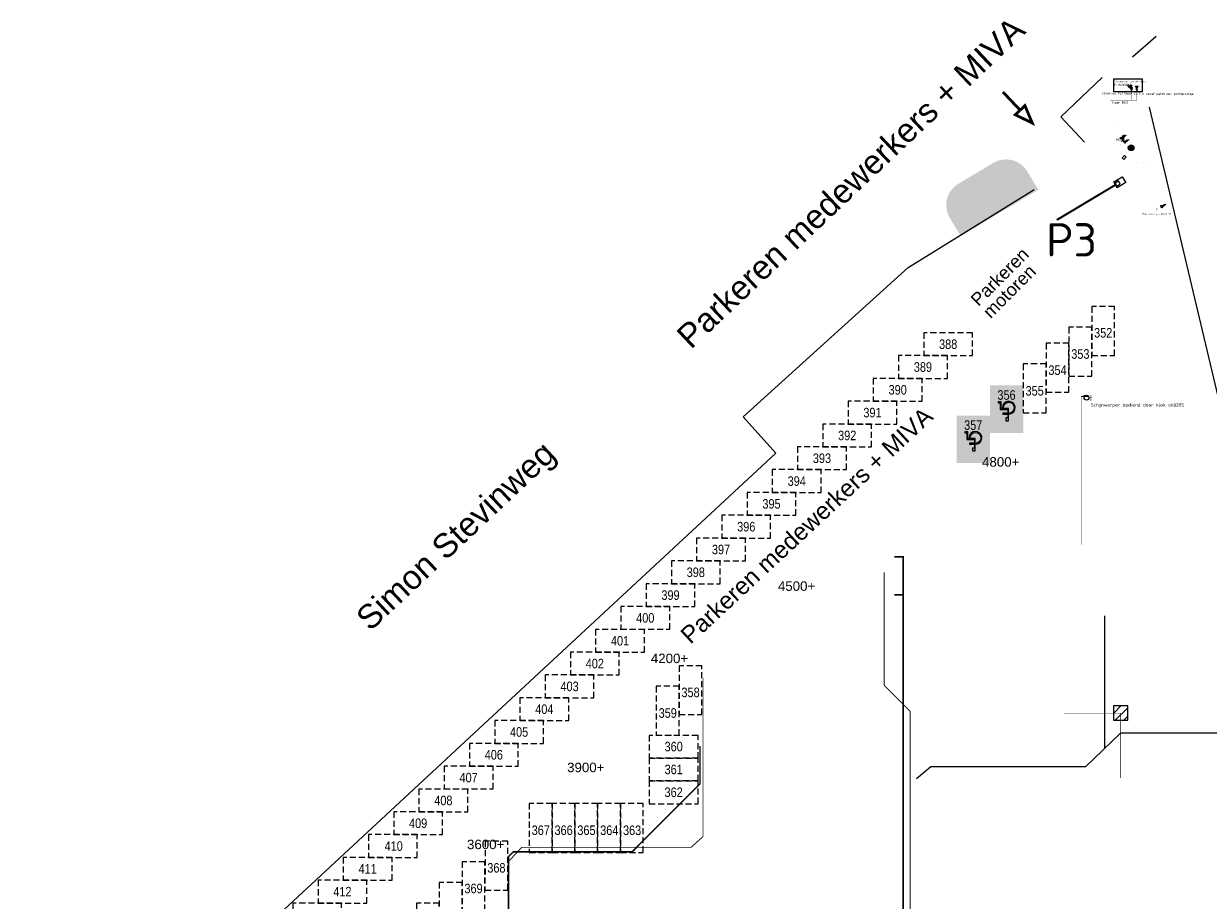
# Model space of a CAD drawing. Header units: millimetres. Extents: x 78245 to 370331, y -43659 to 214111.
# Tile 54 of 64: x 78245 to 202778, y 121984 to 214111. Entities that reach past the tile are written whole.
import ezdxf
from ezdxf.enums import TextEntityAlignment as Align
from ezdxf.lldxf.tags import DXFTag

# ---------------------------------------------------------------- set-up
doc = ezdxf.new("R2010")
doc.units = ezdxf.units.MM
doc.header["$LTSCALE"] = 100
doc.linetypes.add('ACAD_ISO03W100', pattern=[30, 12, -18])
doc.linetypes.add('DASHED2', pattern=[9.525, 6.35, -3.175])
for name, color, linetype in [('00--F-IT-PARKEERPLAATS-NR', 170, 'Continuous'), ('Frederik', 252, 'Continuous'), ('T--A9041_VERHARDING_P_MIVA', 141, 'Continuous'), ('T--L90--_WEGEN', 8, 'Continuous'), ('T--L9032_HEKWERK', 210, 'FENCELINE1'), ('T--L9034_TOEGANGEN en lantaarnpalen--', 5, 'Continuous'), ('T--L9041_VERHARDING_Parkeren', 9, 'DASHED2'), ('T--L9052_1988_Hemelwater_Afvoer', 153, 'HEMELWATER_AFVOER'), ('T--L9052_1988_HWA_VERVALLEN', 9, 'HEMELWATER_AFVOER'), ('T--L9052_1988_Persriool_HPE', 200, 'PERSLEIDING'), ('T--L9052_1988_Rioolwater_Afvoer', 193, 'VUIL_WATER_AFVOER'), ('T--L9066_TRANSP_VOORZ_Auto', 8, 'ACAD_ISO03W100'), ('T--T9021--_Bouwdelen', 7, 'Continuous'), ('T--T9034_Toegangen', 1, 'Continuous'), ('T--T9041_VERHARDING_Parkeerplaats', 1, 'Continuous'), ('T--WL9052--_Riolering', 200, 'VUIL_WATER_AFVOER'), ('T-EL906222--', 240, 'ELEKTRA'), ('T-EL906312--', 240, 'Continuous'), ('T-EL906441--', 240, 'ELEKTRA'), ('T-EL906521--', 240, 'Continuous')]:
    doc.layers.add(name, color=color, linetype=linetype)
doc.layers.add('Rokersplaats', color=6, linetype='Continuous', transparency=0.7)
doc.layers.add('T--A9072_BELIJNING', color=7, linetype='Continuous', lineweight=0, true_color=0xffffff)
doc.layers.add('T--L9072_BELIJNING', color=7, linetype='DASHED2', lineweight=0)
doc.styles.add('B-01', font='isocpeur.ttf')
doc.styles.add('KW1C', font='arial.ttf', dxfattribs={"height": 250})
doc.styles.add('kw1c_pp_nr', font='ARIALN.TTF', dxfattribs={"height": 1000})
doc.styles.add('Normaal_staand', font='iso.shx')
doc.styles.add('STABICAD-018', font='ISOCP.SHX', dxfattribs={"height": 180})
doc.styles.get("Standard").update_dxf_attribs({"font": 'arial.ttf'})
doc.styles.add('TEKST', font='arial.ttf', dxfattribs={"height": 5000})
tags = doc.linetypes.add('ELEKTRA', pattern='A,12.7,-5.08,["EL",Standard,S=2.54,R=0,X=-2.54,Y=-1.27],-5.08', length=22.86).pattern_tags.tags
tags[6] = DXFTag(74, 10)
doc.linetypes.add('FENCELINE1', pattern='A,6.35,-2.54,[133,ltypeshp.shx,S=2.54,R=0,X=-2.54,Y=0],-2.54,25.4', length=36.83)
tags = doc.linetypes.add('HEMELWATER_AFVOER', pattern='A,12.7,-5.08,["HWA",Standard,S=2.54,R=0,X=-2.54,Y=-1.27],-7.62', length=25.4).pattern_tags.tags
tags[6] = DXFTag(74, 10)
tags = doc.linetypes.add('PERSLEIDING', pattern='A,12.7,-5.08,["HPE",Standard,S=2.54,R=0,X=-2.54,Y=-1.27],-7.62', length=25.4).pattern_tags.tags
tags[6] = DXFTag(74, 10)
tags = doc.linetypes.add('VUIL_WATER_AFVOER', pattern='A,12.7,-5.08,["VWA",Standard,S=2.54,R=0,X=-2.54,Y=-1.27],-7.62', length=25.4).pattern_tags.tags
tags[6] = DXFTag(74, 10)

# ---------------------------------------------------------------- blocks, each defined once
blk = doc.blocks.new('Parkeertelpaal')
at = {"layer": 'T--L9066_TRANSP_VOORZ_Auto', "linetype": 'Continuous'}
h = blk.add_hatch(color=256, dxfattribs=at)
edge = h.paths.add_edge_path()
edge.add_arc((0, 0), 300, 0, 360)
at = {"layer": 'T--L9066_TRANSP_VOORZ_Auto', "linetype": 'Continuous', "const_width": 1}
for points in [[(-254, -160), (-1430, 1699, -0.4142136), (-1337, 2113), (-1337, 2113, -0.4142136), (-923, 2020), (254, 160)], [(-254, -160), (923, -2020, 0.4142136), (1337, -2113), (1337, -2113, 0.4142136), (1430, -1699), (254, 160)]]:
    blk.add_lwpolyline(points, format="xyb", dxfattribs=at)
at = {"layer": 'T--L9066_TRANSP_VOORZ_Auto', "linetype": 'Continuous'}
blk.add_circle((0, 0), 300, dxfattribs=at)
blk = doc.blocks.new('kw1c-fm-parkeerplaats-nr')
at = {"layer": '00--F-IT-PARKEERPLAATS-NR', "style": 'kw1c_pp_nr', "flags": 12}
blk.add_attdef('KW1C-FM-PP_NUMMER', text='', height=1000, dxfattribs=at).set_placement((0, 0), align=Align.MIDDLE_CENTER)
blk = doc.blocks.new('9041_parkeerplaats_miva_3500x5000')
at = {"layer": 'T--A9041_VERHARDING_P_MIVA', "linetype": 'Continuous'}
h = blk.add_hatch(color=256, dxfattribs=at)
edge = h.paths.add_edge_path(flags=16)
edge.add_line((-315, 408), (-315, 509))
edge.add_arc((-234, -161), 675, 96.84935, 360)
edge.add_line((441, -161), (341, -161))
edge.add_arc((-234, -161), 575, -261.95215, 0, ccw=False)
h.paths.add_polyline_path([(-120, 515), (-120, 915), (80, 915), (80, 1215), (-220, 1215), (-220, -85), (575, -85), (575, -790), (875, -790), (875, -690), (675, -690), (675, 15), (-120, 15), (-120, 415), (380, 415), (380, 515)], flags=16)
h.paths.add_polyline_path([(-1700, 2390), (1700, 2390), (1700, -2390), (-1700, -2390)])
at = {"layer": 'T--A9072_BELIJNING', "linetype": 'Continuous'}
h = blk.add_hatch(color=256, dxfattribs=at)
h.paths.add_polyline_path([(-1700, 2390), (1700, 2390), (1700, -2390), (-1700, -2390)], flags=16)
h.paths.add_polyline_path([(-1750, 2500), (-1750, -2500), (1750, -2500), (1750, 2500)])
h = blk.add_hatch(color=256, dxfattribs=at)
h.paths.add_polyline_path([(-120, 515), (-120, 915), (80, 915), (80, 1215), (-220, 1215), (-220, -85), (575, -85), (575, -790), (875, -790), (875, -690), (675, -690), (675, 15), (-120, 15), (-120, 415), (380, 415), (380, 515)])
edge = h.paths.add_edge_path()
edge.add_line((-315, 408), (-315, 509))
edge.add_arc((-234, -161), 675, 96.84935, 360)
edge.add_line((441, -161), (341, -161))
edge.add_arc((-234, -161), 575, -261.95215, 0, ccw=False)
at = {"layer": 'T--L9072_BELIJNING', "const_width": 1}
for points in [[(-1750, 2500), (-1750, -2500), (1750, -2500), (1750, 2500)], [(-1700, 2390), (1700, 2390), (1700, -2390), (-1700, -2390)]]:
    blk.add_lwpolyline(points, close=True, dxfattribs=at)
at = {"layer": 'T--L9072_BELIJNING', "linetype": 'Continuous'}
blk.add_lwpolyline([(-315, 408), (-315, 509, 2.22382), (441, -161), (341, -161, -2.1930863)], format="xyb", close=True, dxfattribs=at)
blk.add_lwpolyline([(-120, 515), (-120, 915), (80, 915), (80, 1215), (-220, 1215), (-220, -85), (575, -85), (575, -790), (875, -790), (875, -690), (675, -690), (675, 15), (-120, 15), (-120, 415), (380, 415), (380, 515)], close=True, dxfattribs=at)
blk = doc.blocks.new('9041_parkeerplaats_5132x2395')
at = {"layer": 'T--L9041_VERHARDING_Parkeren'}
blk.add_lwpolyline([(-2566, -1197), (2566, -1197), (2566, 1197), (-2566, 1197)], close=True, dxfattribs=at)
blk = doc.blocks.new('*U42')
at = {"layer": 'T--L9066_TRANSP_VOORZ_Auto', "rotation": 317.9017225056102}
blk.add_blockref('9041_parkeerplaats_5132x2395', (0, 0), dxfattribs=at)
blk = doc.blocks.new('*U43')
at = {"layer": 'T--L9066_TRANSP_VOORZ_Auto', "color": 0, "linetype": 'ByBlock', "lineweight": -2, "transparency": 16777216}
for p in [(0, 0), (3575.9789, 0), (7151.9578, 0), (10727.9367, 0), (14303.9156, 0), (17879.8945, 0), (21455.8734, 0), (25031.8523, 0), (28607.8312, 0), (32183.8101, 0), (35759.789, 0), (39335.7679, 0), (42911.7468, 0), (46487.7257, 0), (50063.7046, 0), (53639.6835, 0), (57215.6624, 0), (60791.6413, 0), (64367.6202, 0), (67943.5991, 0), (71519.578, 0), (75095.5569, 0), (78671.5358, 0), (82247.5147, 0), (85823.4936, 0), (89399.4725, 0), (92975.4514, 0), (96551.4303, 0), (100127.4092, 0), (103703.3881, 0), (107279.367, 0), (110855.3459, 0), (114431.3248, 0), (118007.3037, 0), (121583.2826, 0)]:
    blk.add_blockref('*U42', p, dxfattribs=at)
blk = doc.blocks.new('*U48')
at = {"layer": 'T--L9066_TRANSP_VOORZ_Auto', "rotation": 227.9017227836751}
blk.add_blockref('9041_parkeerplaats_5132x2395', (0, 0), dxfattribs=at)
blk = doc.blocks.new('*U49')
at = {"layer": 'T--L9066_TRANSP_VOORZ_Auto', "color": 0, "linetype": 'ByBlock', "lineweight": -2, "transparency": 16777216}
for p in [(0, 0), (3237.4413, 0), (6474.8826, 0), (9712.3239, 0), (12949.7652, 0), (16187.2065, 0), (19424.6478, 0), (22662.0891, 0), (25899.5304, 0), (29136.9717, 0), (32374.413, 0), (35611.8543, 0)]:
    blk.add_blockref('*U48', p, dxfattribs=at)
blk = doc.blocks.new('*U50')
at = {"layer": 'T--L9066_TRANSP_VOORZ_Auto', "rotation": 269.9999999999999}
blk.add_blockref('9041_parkeerplaats_5132x2395', (0, 0), dxfattribs=at)
blk = doc.blocks.new('*U51')
at = {"layer": 'T--L9066_TRANSP_VOORZ_Auto', "color": 0, "linetype": 'ByBlock', "lineweight": -2, "transparency": 16777216}
for p in [(0, 0), (2394.8762, 0), (4789.7524, 0), (7184.6286, 0), (9579.5048, 0)]:
    blk.add_blockref('*U50', p, dxfattribs=at)
blk = doc.blocks.new('*U52')
at = {"layer": 'T--L9066_TRANSP_VOORZ_Auto', "rotation": 269.9999999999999}
blk.add_blockref('9041_parkeerplaats_5132x2395', (0, 0), dxfattribs=at)
blk = doc.blocks.new('*U53')
at = {"layer": 'T--L9066_TRANSP_VOORZ_Auto', "color": 0, "linetype": 'ByBlock', "lineweight": -2, "transparency": 16777216}
for p in [(0, 0), (2394.8762, 0), (4789.7524, 0)]:
    blk.add_blockref('*U52', p, dxfattribs=at)
blk = doc.blocks.new('*U54')
at = {"layer": 'T--L9066_TRANSP_VOORZ_Auto', "rotation": 227.9017227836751}
blk.add_blockref('9041_parkeerplaats_5132x2395', (0, 0), dxfattribs=at)
blk = doc.blocks.new('*U55')
at = {"layer": 'T--L9066_TRANSP_VOORZ_Auto', "color": 0, "linetype": 'ByBlock', "lineweight": -2, "transparency": 16777216}
for p in [(0, 0), (3237.4413, 0)]:
    blk.add_blockref('*U54', p, dxfattribs=at)
blk = doc.blocks.new('*U56')
at = {"layer": 'T--L9066_TRANSP_VOORZ_Auto', "rotation": 227.9017227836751}
blk.add_blockref('9041_parkeerplaats_5132x2395', (0, 0), dxfattribs=at)
blk = doc.blocks.new('*U57')
at = {"layer": 'T--L9066_TRANSP_VOORZ_Auto', "color": 0, "linetype": 'ByBlock', "lineweight": -2, "transparency": 16777216}
for p in [(0, 0), (3237.4413, 0)]:
    blk.add_blockref('*U56', p, dxfattribs=at)
blk = doc.blocks.new('*U58')
at = {"layer": 'T--L9066_TRANSP_VOORZ_Auto', "rotation": 227.9017227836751}
blk.add_blockref('9041_parkeerplaats_5132x2395', (0, 0), dxfattribs=at)
blk = doc.blocks.new('*U59')
at = {"layer": 'T--L9066_TRANSP_VOORZ_Auto', "color": 0, "linetype": 'ByBlock', "lineweight": -2, "transparency": 16777216}
for p in [(0, 0), (3237.4413, 0)]:
    blk.add_blockref('*U58', p, dxfattribs=at)
blk = doc.blocks.new('9052_put_persriool')
at = {"layer": 'T--L9052_1988_Persriool_HPE', "linetype": 'Continuous'}
h = blk.add_hatch(dxfattribs=at)
h.set_pattern_fill('LINE', color=256, scale=200, angle=45, style=0)
h.paths.add_polyline_path([(-750, -750), (750, -750), (750, 750), (-750, 750)])
blk.add_lwpolyline([(-750, -750), (750, -750), (750, 750), (-750, 750)], close=True, dxfattribs=at)
blk = doc.blocks.new('1115B3WD')
at = {"color": 0, "linetype": 'Continuous'}
for p, q in [((1.9, 1.8), (-1.9, 1.8)), ((1.7, 1.7), (-1.7, 1.7)), ((1.4, 1.5), (-1.4, 1.5)), ((1.1, 1.3), (-1.1, 1.3)), ((0.5, 1.1), (-0.5, 1.1))]:
    blk.add_line(p, q, dxfattribs=at)
blk = doc.blocks.new('*U83')
at = {"color": 0, "linetype": 'Continuous'}
blk.add_lwpolyline([(-2.5, 0.75, 0.5, 0.5, 0), (2.5, 0.75, 0.5, 0.5, 0)], format="xyseb", dxfattribs=at)
blk.add_circle((0, 3.5), 2.5, dxfattribs=at)
blk.add_blockref('1115B3WD', (0, 0), dxfattribs=at)
at = {"color": 0, "linetype": 'Continuous', "style": 'STABICAD-018'}
for tag, p in [('PANEL', (0, 11.5)), ('LIGHTFIXTURECODE', (0, 3.5)), ('CIRCUIT', (0, 8.5)), ('SWITCHCODE', (4.5, 2.5)), ('SUBCIRCUIT', (4.5, 8.5))]:
    blk.add_attdef(tag, text='', height=1.8, dxfattribs=at).set_placement(p, align=Align.MIDDLE)
blk = doc.blocks.new('E00152')
at = {"color": 0, "linetype": 'Continuous'}
for p, q in [((-1.4, 7), (1.4, 7)), ((0, 4.5), (-1.4, 7)), ((-1, 4), (1, 2.8)), ((0, 4.5), (1.4, 7)), ((0, 4.5), (0, 1))]:
    blk.add_line(p, q, dxfattribs=at)
at = {"color": 0, "linetype": 'Continuous', "style": 'STABICAD-018'}
for tag, p in [('COMMENT1', (0, 12)), ('ARTICLECODE', (0, 0)), ('DATACOM1', (0, 9)), ('TEXT1', (2.5, 6))]:
    blk.add_attdef(tag, text='', height=1.8, dxfattribs=at).set_placement(p, align=Align.MIDDLE)
blk = doc.blocks.new('E00078')
at = {"color": 0, "linetype": 'Continuous'}
for p, q in [((-3, 6.5), (-3, 9)), ((-3, 7.7), (1.5, 5.1)), ((1.5, 4.1), (-1.5, 5.9)), ((1.5, 3.1), (-1.5, 4.9)), ((0, 6.8), (0, 1))]:
    blk.add_line(p, q, dxfattribs=at)
for points, const_width in [([(-2.2, 6.1, 1), (-1.7, 6.1, 1)], 0.5), ([(-0.4, 7.5, 1), (0.4, 7.5, 1)], 0.75)]:
    blk.add_lwpolyline(points, format="xyb", close=True, dxfattribs=dict(at, const_width=const_width))
for centre, radius in [((-1.9, 6.1), 0.5), ((0, 7.5), 0.75)]:
    blk.add_circle(centre, radius, dxfattribs=at)
at = {"color": 0, "linetype": 'Continuous', "style": 'STABICAD-018'}
for tag, p in [('PANEL', (0, 14)), ('ARTICLECODE', (0, 0)), ('CIRCUIT', (0, 11)), ('SUBCIRCUIT', (4.5, 11))]:
    blk.add_attdef(tag, text='', height=1.8, dxfattribs=at).set_placement(p, align=Align.MIDDLE)
at = {"color": 0, "linetype": 'Continuous', "style": 'STABICAD-018', "flags": 1}
blk.add_attdef('POWERCODE', text='', height=1.8, dxfattribs=at).set_placement((13, 11), align=Align.MIDDLE)

msp = doc.modelspace()

# ---------------------------------------------------------------- hatches: boundary and pattern name
at = {"layer": 'Rokersplaats', "linetype": 'Continuous'}
h = msp.add_hatch(color=256, dxfattribs=at)
h.dxf.hatch_style = 1
edge = h.paths.add_edge_path()
edge.add_arc((177812.461, 195050.207), 2591.498, 120.81116796, 210.81116796)
edge.add_line((175586.727, 193722.815), (176750.799, 191794.574))
edge.add_line((176750.799, 191794.574), (184909.97, 196660.572))
edge.add_line((184909.97, 196660.572), (183745.898, 198588.813))
edge.add_arc((181520.164, 197261.421), 2591.498, 30.81116796, 120.81116796)
edge.add_line((180192.772, 199487.155), (176485.069, 197275.942))

# ---------------------------------------------------------------- linework, layer by layer
at = {"layer": 'Frederik', "color": 8}
msp.add_line((197307.697, 212752.766), (194793.36, 210592.676), dxfattribs=at)
at = {"layer": 'T--L9032_HEKWERK'}
for points in [[(187277.974, 204334.72), (191619.143, 208458.97)], [(187277.974, 204334.72), (189747.081, 201673.21)], [(196551.483, 205339.634), (206567.946, 163108.769), (287567.587, 163128.605), (287080.697, 151264.745)], [(78245.157, 95617.723), (157326.644, 168960.986), (153868.26, 172788.658), (171241.71, 188485.943), (184477.044, 196676.705)]]:
    msp.add_lwpolyline(points, dxfattribs=at)
at = {"layer": 'T--L9034_TOEGANGEN en lantaarnpalen--', "color": 5}
msp.add_lwpolyline([(194148.067, 200077.974), (193910.334, 199849.1), (193736.945, 200029.201), (193974.678, 200258.074)], close=True, dxfattribs=at)
at = {"layer": 'T--L9034_TOEGANGEN en lantaarnpalen--', "color": 1}
msp.add_lwpolyline([(194096.225, 197414.735), (193195.391, 196875.293), (192835.763, 197475.849), (193736.597, 198015.291)], close=True, dxfattribs=at)
msp.add_lwpolyline([(193041.272, 197132.678), (186934.896, 193476.026), (186883.521, 193561.82), (192989.987, 197218.321)], dxfattribs=at)
at = {"layer": 'T--L9034_TOEGANGEN en lantaarnpalen--'}
msp.add_lwpolyline([(193212.946, 197073.595), (193498.925, 197244.846, 0.2941176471), (193304.84, 197568.956), (193018.861, 197397.704, 0.2941176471)], format="xyb", close=True, dxfattribs=at)
at = {"layer": 'T--L9052_1988_Hemelwater_Afvoer', "const_width": 100}
msp.add_lwpolyline([(168714.02, 156469.255), (168714.02, 144552.71), (171444.409, 141850.41), (171444.409, 92781.353)], dxfattribs=at)
at = {"layer": 'T--L9052_1988_HWA_VERVALLEN', "const_width": 100}
msp.add_lwpolyline([(149659.756, 145331.83), (149659.756, 128683.244), (148405.283, 127553.063), (130597.336, 127553.063), (129226.118, 126075.911), (129226.118, 35293.464), (127681.63, 33834.953)], dxfattribs=at)
at = {"layer": 'T--L9052_1988_Persriool_HPE', "linetype": 'Continuous', "const_width": 50}
for points in [[(193559.295, 141658.354), (190527.748, 141658.354), (189367.748, 141658.354), (187644.286, 141658.354)], [(193559.295, 134851.812), (193559.295, 136704.892), (193559.295, 137864.892), (193559.295, 141658.354)]]:
    msp.add_lwpolyline(points, dxfattribs=at)
at = {"layer": 'T--L9052_1988_Rioolwater_Afvoer'}
for points in [[(191860, 151891.812), (191860, 137906.637)], [(231478.634, 140992.641), (231478.634, 143064.951), (230402.73, 143773.17), (212851.592, 143773.17), (211379.011, 142661.162), (211379.011, 140129.523), (210962.48, 139538.354), (193559.295, 139538.354), (189875.97, 136001.509), (173615.752, 136001.509), (172110.873, 134734.659)]]:
    msp.add_lwpolyline(points, dxfattribs=at)
at = {"layer": 'T--T9034_Toegangen', "color": 1, "const_width": 300}
msp.add_lwpolyline([(181184.855, 206936.77), (182993.933, 205022.571), (182486.872, 204543.356), (184270.93, 203671.371), (183500.995, 205501.786), (182993.933, 205022.571)], dxfattribs=at)
at = {"layer": 'T--WL9052--_Riolering', "const_width": 150}
for points in [[(169756.197, 158085.239), (170701.197, 158085.239), (170701.197, 92370.239), (170201.197, 91870.239), (163136.197, 91870.239), (162636.197, 91370.239), (162636.197, 43726.242), (164992.2, 41370.239)], [(169756.197, 158085.239), (170701.197, 158085.239), (170701.197, 158085.239)], [(169756.197, 154085.239), (170701.197, 154085.239)], [(129706.197, 41370.239), (129206.197, 41870.239), (129206.197, 126573.852), (129706.197, 127073.852), (142206.197, 127073.852), (149345.197, 134212.852), (149345.197, 138213.258)]]:
    msp.add_lwpolyline(points, dxfattribs=at)
at = {"layer": 'T-EL906441--'}
msp.add_line((189449.329, 174948.145), (189970.774, 175079.415), dxfattribs=at)
at = {"layer": 'T-EL906441--', "linetype": 'Continuous'}
msp.add_lwpolyline([(192843.224, 208319.395), (195817.855, 208319.395), (195817.855, 206962.132), (192843.224, 206962.132)], close=True, dxfattribs=at)
at = {"layer": 'T-EL906441--', "const_width": 50}
for points in [[(195264.652, 206962.132), (195264.652, 206081.392), (192436.176, 206075.903)], [(194663.687, 206962.132), (194663.687, 206075.903)], [(189449.329, 159347.313), (189449.329, 174948.145)]]:
    msp.add_lwpolyline(points, dxfattribs=at)

# ---------------------------------------------------------------- block references
at = {"layer": '00--F-IT-PARKEERPLAATS-NR', "linetype": 'Continuous'}
ref = msp.add_blockref('kw1c-fm-parkeerplaats-nr', (191729.339, 181625.824), dxfattribs=at)
ref.add_attrib('KW1C-FM-PP_NUMMER', '352', dxfattribs={"height": 1000, "style": 'kw1c_pp_nr'}).set_placement((191729.339, 181625.824), align=Align.MIDDLE_CENTER)
ref = msp.add_blockref('kw1c-fm-parkeerplaats-nr', (175431.22, 180429.159), dxfattribs=at)
ref.add_attrib('KW1C-FM-PP_NUMMER', '388', dxfattribs={"height": 1000, "style": 'kw1c_pp_nr'}).set_placement((175431.22, 180429.159), align=Align.MIDDLE_CENTER)
ref = msp.add_blockref('kw1c-fm-parkeerplaats-nr', (189327.116, 179400.134), dxfattribs=at)
ref.add_attrib('KW1C-FM-PP_NUMMER', '353', dxfattribs={"height": 1000, "style": 'kw1c_pp_nr'}).set_placement((189327.116, 179400.134), align=Align.MIDDLE_CENTER)
ref = msp.add_blockref('kw1c-fm-parkeerplaats-nr', (172777.858, 178031.807), dxfattribs=at)
ref.add_attrib('KW1C-FM-PP_NUMMER', '389', dxfattribs={"height": 1000, "style": 'kw1c_pp_nr'}).set_placement((172777.858, 178031.807), align=Align.MIDDLE_CENTER)
ref = msp.add_blockref('kw1c-fm-parkeerplaats-nr', (186925.363, 177697.866), dxfattribs=at)
ref.add_attrib('KW1C-FM-PP_NUMMER', '354', dxfattribs={"height": 1000, "style": 'kw1c_pp_nr'}).set_placement((186925.363, 177697.866), align=Align.MIDDLE_CENTER)
ref = msp.add_blockref('kw1c-fm-parkeerplaats-nr', (170124.496, 175634.456), dxfattribs=at)
ref.add_attrib('KW1C-FM-PP_NUMMER', '390', dxfattribs={"height": 1000, "style": 'kw1c_pp_nr'}).set_placement((170124.496, 175634.456), align=Align.MIDDLE_CENTER)
ref = msp.add_blockref('kw1c-fm-parkeerplaats-nr', (181566.253, 175090.608), dxfattribs=at)
ref.add_attrib('KW1C-FM-PP_NUMMER', '356', dxfattribs={"height": 1000, "style": 'kw1c_pp_nr'}).set_placement((181566.253, 175090.608), align=Align.MIDDLE_CENTER)
ref = msp.add_blockref('kw1c-fm-parkeerplaats-nr', (184523.195, 175527.472), dxfattribs=at)
ref.add_attrib('KW1C-FM-PP_NUMMER', '355', dxfattribs={"height": 1000, "style": 'kw1c_pp_nr'}).set_placement((184523.195, 175527.472), align=Align.MIDDLE_CENTER)
ref = msp.add_blockref('kw1c-fm-parkeerplaats-nr', (167471.133, 173237.104), dxfattribs=at)
ref.add_attrib('KW1C-FM-PP_NUMMER', '391', dxfattribs={"height": 1000, "style": 'kw1c_pp_nr'}).set_placement((167471.133, 173237.104), align=Align.MIDDLE_CENTER)
ref = msp.add_blockref('kw1c-fm-parkeerplaats-nr', (178063.091, 171926.079), dxfattribs=at)
ref.add_attrib('KW1C-FM-PP_NUMMER', '357', dxfattribs={"height": 1000, "style": 'kw1c_pp_nr'}).set_placement((178063.091, 171926.079), align=Align.MIDDLE_CENTER)
ref = msp.add_blockref('kw1c-fm-parkeerplaats-nr', (164817.771, 170839.752), dxfattribs=at)
ref.add_attrib('KW1C-FM-PP_NUMMER', '392', dxfattribs={"height": 1000, "style": 'kw1c_pp_nr'}).set_placement((164817.771, 170839.752), align=Align.MIDDLE_CENTER)
ref = msp.add_blockref('kw1c-fm-parkeerplaats-nr', (162164.409, 168442.401), dxfattribs=at)
ref.add_attrib('KW1C-FM-PP_NUMMER', '393', dxfattribs={"height": 1000, "style": 'kw1c_pp_nr'}).set_placement((162164.409, 168442.401), align=Align.MIDDLE_CENTER)
ref = msp.add_blockref('kw1c-fm-parkeerplaats-nr', (159511.047, 166045.049), dxfattribs=at)
ref.add_attrib('KW1C-FM-PP_NUMMER', '394', dxfattribs={"height": 1000, "style": 'kw1c_pp_nr'}).set_placement((159511.047, 166045.049), align=Align.MIDDLE_CENTER)
ref = msp.add_blockref('kw1c-fm-parkeerplaats-nr', (156857.685, 163647.697), dxfattribs=at)
ref.add_attrib('KW1C-FM-PP_NUMMER', '395', dxfattribs={"height": 1000, "style": 'kw1c_pp_nr'}).set_placement((156857.685, 163647.697), align=Align.MIDDLE_CENTER)
ref = msp.add_blockref('kw1c-fm-parkeerplaats-nr', (154204.323, 161250.346), dxfattribs=at)
ref.add_attrib('KW1C-FM-PP_NUMMER', '396', dxfattribs={"height": 1000, "style": 'kw1c_pp_nr'}).set_placement((154204.323, 161250.346), align=Align.MIDDLE_CENTER)
ref = msp.add_blockref('kw1c-fm-parkeerplaats-nr', (151550.961, 158852.994), dxfattribs=at)
ref.add_attrib('KW1C-FM-PP_NUMMER', '397', dxfattribs={"height": 1000, "style": 'kw1c_pp_nr'}).set_placement((151550.961, 158852.994), align=Align.MIDDLE_CENTER)
ref = msp.add_blockref('kw1c-fm-parkeerplaats-nr', (148897.599, 156455.643), dxfattribs=at)
ref.add_attrib('KW1C-FM-PP_NUMMER', '398', dxfattribs={"height": 1000, "style": 'kw1c_pp_nr'}).set_placement((148897.599, 156455.643), align=Align.MIDDLE_CENTER)
ref = msp.add_blockref('kw1c-fm-parkeerplaats-nr', (146244.237, 154058.291), dxfattribs=at)
ref.add_attrib('KW1C-FM-PP_NUMMER', '399', dxfattribs={"height": 1000, "style": 'kw1c_pp_nr'}).set_placement((146244.237, 154058.291), align=Align.MIDDLE_CENTER)
ref = msp.add_blockref('kw1c-fm-parkeerplaats-nr', (143590.875, 151660.939), dxfattribs=at)
ref.add_attrib('KW1C-FM-PP_NUMMER', '400', dxfattribs={"height": 1000, "style": 'kw1c_pp_nr'}).set_placement((143590.875, 151660.939), align=Align.MIDDLE_CENTER)
ref = msp.add_blockref('kw1c-fm-parkeerplaats-nr', (140937.513, 149263.588), dxfattribs=at)
ref.add_attrib('KW1C-FM-PP_NUMMER', '401', dxfattribs={"height": 1000, "style": 'kw1c_pp_nr'}).set_placement((140937.513, 149263.588), align=Align.MIDDLE_CENTER)
ref = msp.add_blockref('kw1c-fm-parkeerplaats-nr', (138284.151, 146866.236), dxfattribs=at)
ref.add_attrib('KW1C-FM-PP_NUMMER', '402', dxfattribs={"height": 1000, "style": 'kw1c_pp_nr'}).set_placement((138284.151, 146866.236), align=Align.MIDDLE_CENTER)
ref = msp.add_blockref('kw1c-fm-parkeerplaats-nr', (135630.789, 144468.884), dxfattribs=at)
ref.add_attrib('KW1C-FM-PP_NUMMER', '403', dxfattribs={"height": 1000, "style": 'kw1c_pp_nr'}).set_placement((135630.789, 144468.884), align=Align.MIDDLE_CENTER)
ref = msp.add_blockref('kw1c-fm-parkeerplaats-nr', (148350.557, 143836.278), dxfattribs=at)
ref.add_attrib('KW1C-FM-PP_NUMMER', '358', dxfattribs={"height": 1000, "style": 'kw1c_pp_nr'}).set_placement((148350.557, 143836.278), align=Align.MIDDLE_CENTER)
ref = msp.add_blockref('kw1c-fm-parkeerplaats-nr', (132977.427, 142071.533), dxfattribs=at)
ref.add_attrib('KW1C-FM-PP_NUMMER', '404', dxfattribs={"height": 1000, "style": 'kw1c_pp_nr'}).set_placement((132977.427, 142071.533), align=Align.MIDDLE_CENTER)
ref = msp.add_blockref('kw1c-fm-parkeerplaats-nr', (145948.393, 141670.158), dxfattribs=at)
ref.add_attrib('KW1C-FM-PP_NUMMER', '359', dxfattribs={"height": 1000, "style": 'kw1c_pp_nr'}).set_placement((145948.393, 141670.158), align=Align.MIDDLE_CENTER)
ref = msp.add_blockref('kw1c-fm-parkeerplaats-nr', (130324.065, 139674.181), dxfattribs=at)
ref.add_attrib('KW1C-FM-PP_NUMMER', '405', dxfattribs={"height": 1000, "style": 'kw1c_pp_nr'}).set_placement((130324.065, 139674.181), align=Align.MIDDLE_CENTER)
ref = msp.add_blockref('kw1c-fm-parkeerplaats-nr', (146575.495, 138139.219), dxfattribs=at)
ref.add_attrib('KW1C-FM-PP_NUMMER', '360', dxfattribs={"height": 1000, "style": 'kw1c_pp_nr'}).set_placement((146575.495, 138139.219), align=Align.MIDDLE_CENTER)
ref = msp.add_blockref('kw1c-fm-parkeerplaats-nr', (127670.703, 137276.829), dxfattribs=at)
ref.add_attrib('KW1C-FM-PP_NUMMER', '406', dxfattribs={"height": 1000, "style": 'kw1c_pp_nr'}).set_placement((127670.703, 137276.829), align=Align.MIDDLE_CENTER)
ref = msp.add_blockref('kw1c-fm-parkeerplaats-nr', (146573.099, 135739.22), dxfattribs=at)
ref.add_attrib('KW1C-FM-PP_NUMMER', '361', dxfattribs={"height": 1000, "style": 'kw1c_pp_nr'}).set_placement((146573.099, 135739.22), align=Align.MIDDLE_CENTER)
ref = msp.add_blockref('kw1c-fm-parkeerplaats-nr', (125017.341, 134879.478), dxfattribs=at)
ref.add_attrib('KW1C-FM-PP_NUMMER', '407', dxfattribs={"height": 1000, "style": 'kw1c_pp_nr'}).set_placement((125017.341, 134879.478), align=Align.MIDDLE_CENTER)
ref = msp.add_blockref('kw1c-fm-parkeerplaats-nr', (146570.702, 133339.221), dxfattribs=at)
ref.add_attrib('KW1C-FM-PP_NUMMER', '362', dxfattribs={"height": 1000, "style": 'kw1c_pp_nr'}).set_placement((146570.702, 133339.221), align=Align.MIDDLE_CENTER)
ref = msp.add_blockref('kw1c-fm-parkeerplaats-nr', (122363.979, 132482.126), dxfattribs=at)
ref.add_attrib('KW1C-FM-PP_NUMMER', '408', dxfattribs={"height": 1000, "style": 'kw1c_pp_nr'}).set_placement((122363.979, 132482.126), align=Align.MIDDLE_CENTER)
ref = msp.add_blockref('kw1c-fm-parkeerplaats-nr', (119710.617, 130084.774), dxfattribs=at)
ref.add_attrib('KW1C-FM-PP_NUMMER', '409', dxfattribs={"height": 1000, "style": 'kw1c_pp_nr'}).set_placement((119710.617, 130084.774), align=Align.MIDDLE_CENTER)
ref = msp.add_blockref('kw1c-fm-parkeerplaats-nr', (132604.127, 129353.485), dxfattribs=at)
ref.add_attrib('KW1C-FM-PP_NUMMER', '367', dxfattribs={"height": 1000, "style": 'kw1c_pp_nr'}).set_placement((132604.127, 129353.485), align=Align.MIDDLE_CENTER)
ref = msp.add_blockref('kw1c-fm-parkeerplaats-nr', (135004.126, 129351.089), dxfattribs=at)
ref.add_attrib('KW1C-FM-PP_NUMMER', '366', dxfattribs={"height": 1000, "style": 'kw1c_pp_nr'}).set_placement((135004.126, 129351.089), align=Align.MIDDLE_CENTER)
ref = msp.add_blockref('kw1c-fm-parkeerplaats-nr', (137404.125, 129348.692), dxfattribs=at)
ref.add_attrib('KW1C-FM-PP_NUMMER', '365', dxfattribs={"height": 1000, "style": 'kw1c_pp_nr'}).set_placement((137404.125, 129348.692), align=Align.MIDDLE_CENTER)
ref = msp.add_blockref('kw1c-fm-parkeerplaats-nr', (139804.124, 129346.295), dxfattribs=at)
ref.add_attrib('KW1C-FM-PP_NUMMER', '364', dxfattribs={"height": 1000, "style": 'kw1c_pp_nr'}).set_placement((139804.124, 129346.295), align=Align.MIDDLE_CENTER)
ref = msp.add_blockref('kw1c-fm-parkeerplaats-nr', (142204.123, 129343.899), dxfattribs=at)
ref.add_attrib('KW1C-FM-PP_NUMMER', '363', dxfattribs={"height": 1000, "style": 'kw1c_pp_nr'}).set_placement((142204.123, 129343.899), align=Align.MIDDLE_CENTER)
ref = msp.add_blockref('kw1c-fm-parkeerplaats-nr', (117143.222, 127687.337), dxfattribs=at)
ref.add_attrib('KW1C-FM-PP_NUMMER', '410', dxfattribs={"height": 1000, "style": 'kw1c_pp_nr'}).set_placement((117143.222, 127687.337), align=Align.MIDDLE_CENTER)
ref = msp.add_blockref('kw1c-fm-parkeerplaats-nr', (114403.893, 125290.071), dxfattribs=at)
ref.add_attrib('KW1C-FM-PP_NUMMER', '411', dxfattribs={"height": 1000, "style": 'kw1c_pp_nr'}).set_placement((114403.893, 125290.071), align=Align.MIDDLE_CENTER)
ref = msp.add_blockref('kw1c-fm-parkeerplaats-nr', (127940.026, 125399.334), dxfattribs=at)
ref.add_attrib('KW1C-FM-PP_NUMMER', '368', dxfattribs={"height": 1000, "style": 'kw1c_pp_nr'}).set_placement((127940.026, 125399.334), align=Align.MIDDLE_CENTER)
ref = msp.add_blockref('kw1c-fm-parkeerplaats-nr', (111750.531, 122892.719), dxfattribs=at)
ref.add_attrib('KW1C-FM-PP_NUMMER', '412', dxfattribs={"height": 1000, "style": 'kw1c_pp_nr'}).set_placement((111750.531, 122892.719), align=Align.MIDDLE_CENTER)
ref = msp.add_blockref('kw1c-fm-parkeerplaats-nr', (125537.858, 123228.939), dxfattribs=at)
ref.add_attrib('KW1C-FM-PP_NUMMER', '369', dxfattribs={"height": 1000, "style": 'kw1c_pp_nr'}).set_placement((125537.858, 123228.939), align=Align.MIDDLE_CENTER)
at = {"layer": 'T--L9041_VERHARDING_Parkeren', "linetype": 'Continuous', "rotation": 180}
for p in [(181566.253, 173590.608), (178063.091, 170426.079)]:
    msp.add_blockref('9041_parkeerplaats_miva_3500x5000', p, dxfattribs=at)
at = {"layer": 'T--L9052_1988_Persriool_HPE'}
msp.add_blockref('9052_put_persriool', (193559.295, 141658.354), dxfattribs=at)
at = {"layer": 'T--L9066_TRANSP_VOORZ_Auto', "linetype": 'Continuous'}
msp.add_blockref('Parkeertelpaal', (194665.294, 201072.329), dxfattribs=at)
at = {"layer": 'T--L9066_TRANSP_VOORZ_Auto'}
for name, p, rotation in [('*U59', (189323.675, 179636.993), 42.08772061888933), ('*U43', (85216.911, 98919.199), 42.09827749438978), ('*U57', (184525.921, 175784.866), 42.08772061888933), ('*U55', (145941.481, 141907.021), 42.08772061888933), ('*U53', (146568.305, 133334.094), 90), ('*U49', (101509.261, 101761.856), 42.08772061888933)]:
    msp.add_blockref(name, p, dxfattribs=dict(at, rotation=rotation))
msp.add_blockref('*U51', (132596.743, 129590.883), dxfattribs=at)
at = {"layer": 'T-EL906222--', "linetype": 'Continuous'}
ref = msp.add_blockref('E00078', (194663.687, 206862.132), dxfattribs=dict(at, xscale=100, yscale=100, zscale=100))
ref.add_attrib('CIRCUIT', 'YMvK-as 2x2.5mm²', dxfattribs={"layer": '0', "color": 1, "linetype": 'Continuous', "height": 250, "style": 'STABICAD-018'}).set_placement((193168.839, 206764.299), align=Align.MIDDLE)
ref = msp.add_blockref('E00078', (194261.1, 202452.695), dxfattribs=dict(at, xscale=100, yscale=100, zscale=100, rotation=119.7362121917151))
ref.add_attrib('CIRCUIT', 'BK2', dxfattribs={"layer": '0', "color": 1, "linetype": 'Continuous', "height": 180, "style": 'STABICAD-018'}).set_placement((193336.923, 201924.78), align=Align.MIDDLE)
at = {"layer": 'T-EL906312--', "linetype": 'Continuous'}
ref = msp.add_blockref('*U83', (189970.774, 175154.415), dxfattribs=dict(at, xscale=100, yscale=100, zscale=100, rotation=180))
ref.add_attrib('CIRCUIT', '1', dxfattribs={"layer": '0', "color": 1, "linetype": 'Continuous', "height": 180, "rotation": 0.313, "style": 'STABICAD-018'}).set_placement((190569.104, 174796.555), align=Align.MIDDLE)
ref.add_attrib('PANEL', 'K003', dxfattribs={"layer": '0', "color": 1, "linetype": 'Continuous', "height": 180, "rotation": 270.313, "style": 'STABICAD-018'}).set_placement((190420.774, 174769.506), align=Align.MIDDLE)
at = {"layer": 'T-EL906441--', "linetype": 'Continuous'}
ref = msp.add_blockref('E00152', (195264.652, 206862.132), dxfattribs=dict(at, xscale=100, yscale=100, zscale=100))
ref.add_attrib('COMMENT1', 'CAT 6 vanaf patchkast portiersloge', dxfattribs={"layer": '0', "color": 1, "linetype": 'Continuous', "height": 250, "style": 'STABICAD-018'}).set_placement((198102.3, 206701.232), align=Align.MIDDLE)
ref.add_attrib('TEXT1', 'D', dxfattribs={"layer": '0', "color": 1, "linetype": 'Continuous', "height": 180, "style": 'STABICAD-018'}).set_placement((195514.652, 207462.132), align=Align.MIDDLE)
ref = msp.add_blockref('E00152', (194530.037, 201981.89), dxfattribs=dict(at, xscale=100, yscale=100, zscale=100, rotation=119.7362121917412))
ref.add_attrib('TEXT1', 'D', dxfattribs={"layer": '0', "color": 1, "linetype": 'Continuous', "height": 180, "style": 'STABICAD-018'}).set_placement((193509.458, 201379.536), align=Align.MIDDLE)
ref = msp.add_blockref('E00152', (198415.53, 195179.888), dxfattribs=dict(at, xscale=100, yscale=100, zscale=100, rotation=119.7362121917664))
ref.add_attrib('COMMENT1', 'Poe vanaf patchkast S7', dxfattribs={"layer": '0', "color": 1, "linetype": 'Continuous', "height": 180, "style": 'STABICAD-018'}).set_placement((197373.549, 194089.623), align=Align.MIDDLE)
ref.add_attrib('TEXT1', 'D', dxfattribs={"layer": '0', "color": 1, "linetype": 'Continuous', "height": 180, "style": 'STABICAD-018'}).set_placement((197394.951, 194577.534), align=Align.MIDDLE)

# ---------------------------------------------------------------- texts
at = {"layer": 'T--L90--_WEGEN', "style": 'TEKST'}
msp.add_text('Simon Stevinweg', height=2500, rotation=43.15809653, dxfattribs=at).set_placement((114659.781, 150177.508))
at = {"layer": 'T--L9052_1988_Hemelwater_Afvoer', "char_height": 1000, "attachment_point": 1}
for s, insert in [('4800+', (178994.921, 168557.603)), ('4500+', (157531.86, 155505.468)), ('4200+', (144175.678, 147909.147)), ('3900+', (135373.923, 136448.428)), ('3600+', (124851.235, 128358.102))]:
    msp.add_mtext_dynamic_manual_height_columns(s, width=4702.79918, gutter_width=1250, heights=[1054.562], dxfattribs=dict(at, insert=insert))
at = {"layer": 'T--T9021--_Bouwdelen', "linetype": 'Continuous', "style": 'B-01'}
msp.add_text('P3', height=3500, dxfattribs=at).set_placement((185723.465, 189642.736))
at = {"layer": 'T--T9034_Toegangen', "color": 1, "style": 'KW1C'}
msp.add_text('Parkeren medewerkers + MIVA', height=2500, rotation=43.38276897, dxfattribs=at).set_placement((148377.621, 179814.971))
at = {"layer": 'T--T9041_VERHARDING_Parkeerplaats', "color": 1, "style": 'KW1C'}
msp.add_text('Parkeren medewerkers + MIVA', height=1800, rotation=42.88986249, dxfattribs=at).set_placement((148340.915, 148823.283))
at = {"layer": 'T--T9041_VERHARDING_Parkeerplaats', "insert": (177665.071, 185288.756), "char_height": 1350, "width": 12493.519, "attachment_point": 1, "rotation": 45, "style": 'KW1C'}
msp.add_mtext('\\pxsm0.8;Parkeren motoren', dxfattribs=at)
at = {"layer": 'T-EL906441--', "attachment_point": 1, "style": 'STABICAD-018'}
for s, width, insert, char_height in [('Parkeerbord aan de straat', 5211.7145, (192903.176, 208111.677), 180), ('P-BORD 2', 2436.17755, (192895.236, 207823.045), 250), ('Naar BK2', 2436.17755, (192704.317, 205952.667), 250)]:
    msp.add_mtext_dynamic_manual_height_columns(s, width=width, gutter_width=900, heights=[0], dxfattribs=dict(at, insert=insert, char_height=char_height))
at = {"layer": 'T-EL906521--', "style": 'Normaal_staand'}
msp.add_text('Schijnwerper bediend door klok ok0205', height=360, dxfattribs=at).set_placement((190404.525, 174048.258), align=Align.MIDDLE_LEFT)

doc.saveas('drawing.dxf')
